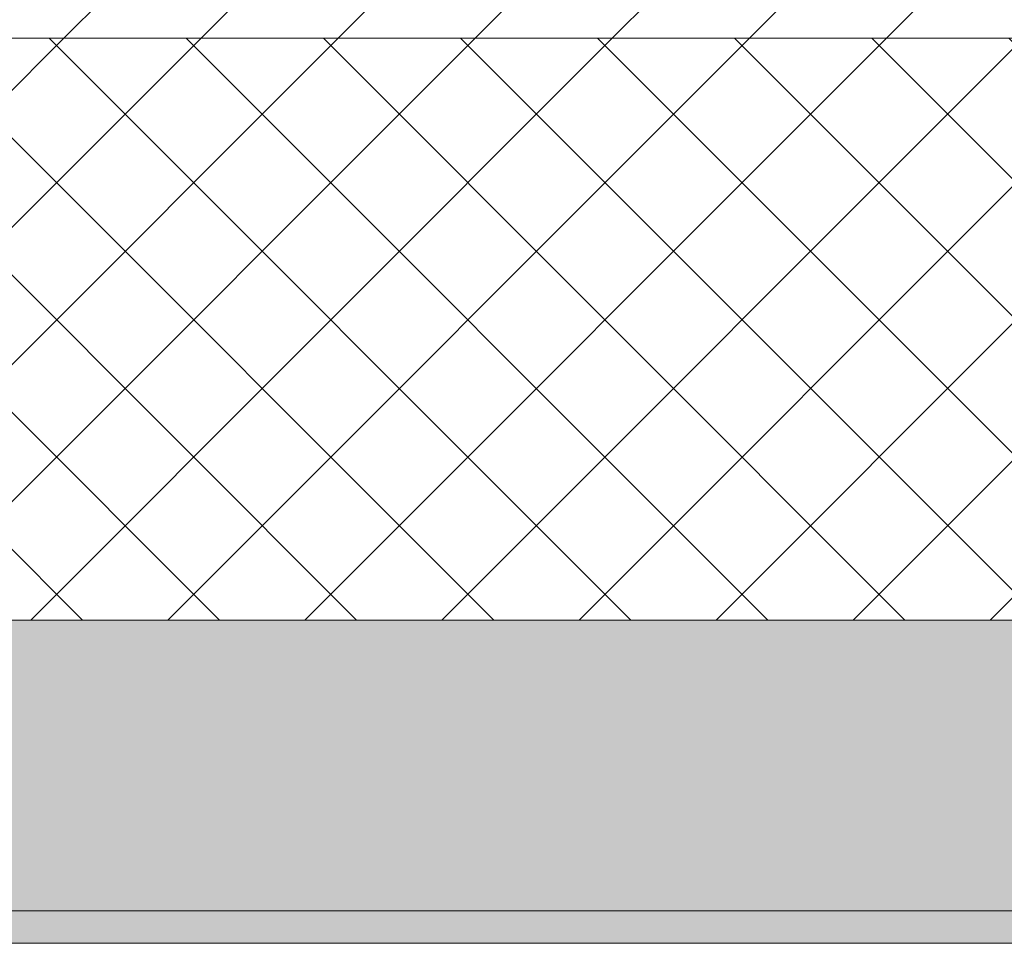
# Model space of a CAD drawing. Header units: millimetres. Extents: x -40968 to 77376, y -17881 to 4746.
# Tile 26 of 256: x -22476 to -22171, y -1699 to -1413. Entities that reach past the tile are written whole.
import ezdxf

# ---------------------------------------------------------------- set-up
doc = ezdxf.new("R2010")
doc.units = ezdxf.units.MM
doc.header["$MEASUREMENT"] = 0
doc.layers.add('12_FAÇ_Façana', color=7, linetype='Continuous')
doc.layers.add('12_FAÇ_Façana_Pluma_Nº__102', color=7, linetype='Continuous', lineweight=5, true_color=0xcccccc)
doc.layers.add('12_FAÇ_Façana_Pluma_Nº__174', color=7, linetype='Continuous', lineweight=13, true_color=0xe4ad2c)
doc.layers.add('12_FAÇ_Façana_Pluma_Nº__2', color=8, linetype='Continuous', lineweight=5)
doc.layers.add('12_FAÇ_Façana_Pluma_Nº__7', color=7, linetype='Continuous', lineweight=5)

# ---------------------------------------------------------------- blocks, each defined once
blk = doc.blocks.new('Muro_14_5', base_point=(-24166.43, -1193.98))
at = {"layer": '12_FAÇ_Façana_Pluma_Nº__102', "linetype": 'Continuous', "lineweight": 0, "true_color": 0xe5e5e5}
for points in [[(-21871.11, -1598.98), (-23038.42, -1598.98), (-23038.42, -1688.98), (-20233.93, -1688.98), (-20233.93, -1598.98), (-21518.13, -1598.98), (-21518.13, -1638.98), (-21871.11, -1638.98)], [(-24166.43, -1698.98), (-20233.93, -1698.98), (-20233.93, -1688.98), (-24166.43, -1688.98)]]:
    blk.add_hatch(color=254, dxfattribs=at).paths.add_polyline_path(points)
at = {"layer": '12_FAÇ_Façana_Pluma_Nº__174', "linetype": 'Continuous', "lineweight": 13, "true_color": 0xe4ad2c}
h = blk.add_hatch(dxfattribs=at)
h.set_pattern_fill('SATE_Aislamiento_0005', color=42, style=0, pattern_type=2)
h.set_pattern_definition([(45, (0, 0), (-21.213203, 21.213203), []), (135, (0, 0), (21.213203, 21.213203), [])])
h.paths.add_polyline_path([(-23038.42, -1598.98), (-21871.11, -1598.98), (-21871.11, -1418.98), (-23038.42, -1418.98)])
at = {"layer": '12_FAÇ_Façana_Pluma_Nº__2', "linetype": 'Continuous', "lineweight": 5}
h = blk.add_hatch(dxfattribs=at)
h.set_pattern_fill('Ceramic_0005', color=8, style=0, pattern_type=2)
h.set_pattern_definition([(45, (0, 0), (-21.213203, 21.213203), [])])
h.paths.add_polyline_path([(-22988.42, -1418.98), (-21871.11, -1418.98), (-21871.11, -1203.98), (-22988.42, -1203.98)])
at = {"layer": '12_FAÇ_Façana_Pluma_Nº__7', "color": 7, "linetype": 'Continuous', "lineweight": 5}
for p, q in [((-22988.42, -1418.98), (-21871.11, -1418.98)), ((-23038.42, -1598.98), (-21871.11, -1598.98)), ((-23038.42, -1688.98), (-20233.93, -1688.98))]:
    blk.add_line(p, q, dxfattribs=at)
at = {"layer": '12_FAÇ_Façana_Pluma_Nº__7', "color": 7, "linetype": 'Continuous', "lineweight": 5, "flags": 128}
blk.add_lwpolyline([(-24166.43, -1698.98), (-20233.93, -1698.98)], dxfattribs=at)

msp = doc.modelspace()

# ---------------------------------------------------------------- block references
at = {"layer": '12_FAÇ_Façana', "color": 7, "lineweight": 20}
msp.add_blockref('Muro_14_5', (-24166.43, -1193.98), dxfattribs=at)

doc.saveas('drawing.dxf')
